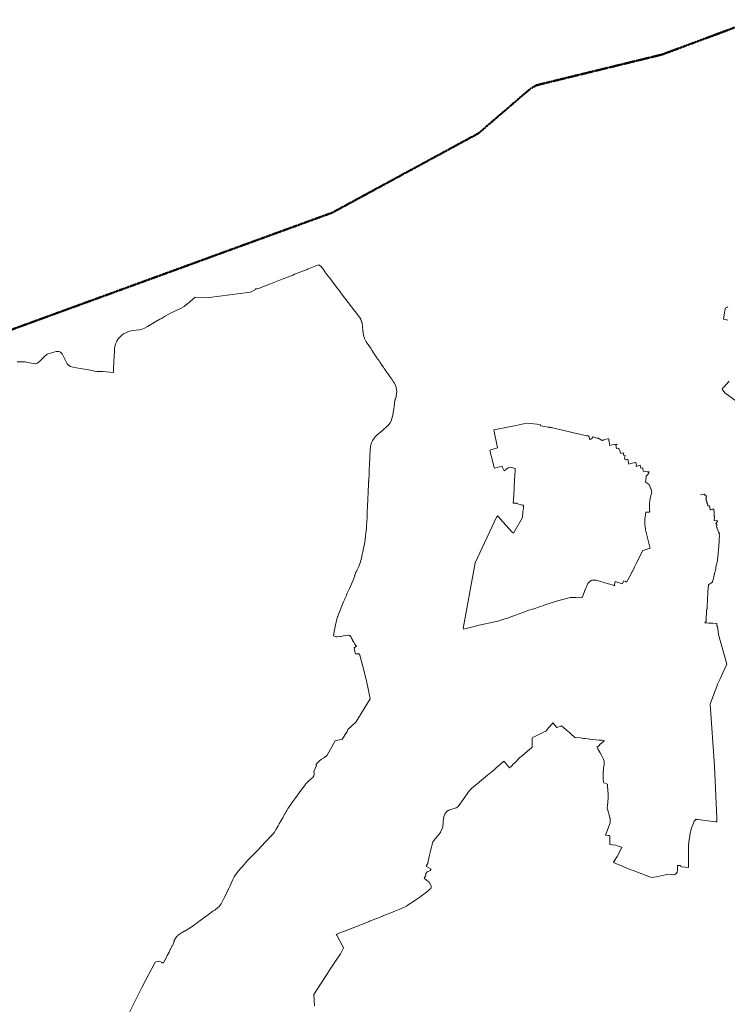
# Model space of a CAD drawing. Extents: x 5459987 to 5506369, y 5959610 to 5991660.
# Tile 48 of 51: x 5474295 to 5484932, y 5974402 to 5989198. Entities that reach past the tile are written whole.
import ezdxf

# ---------------------------------------------------------------- set-up
doc = ezdxf.new("R2010")
doc.units = 0
doc.linetypes.add('DWUKROPK4-3', pattern=[3.48, 2, -0.46, 0.05, -0.46, 0.05, -0.46])
doc.layers.get('0').update_dxf_attribs({"linetype": 'CONTINUOUS'})
for name, color, linetype, lineweight in [('GEPPGD', 7, 'CONTINUOUS', 18), ('GEPPGW', 7, 'CONTINUOUS', 18), ('GESJPO', 7, 'CONTINUOUS', 50), ('GESOZN', 7, 'CONTINUOUS', 18)]:
    doc.layers.add(name, color=color, linetype=linetype, lineweight=lineweight)

# ---------------------------------------------------------------- blocks, each defined once
blk = doc.blocks.new('GEPPGW1_1')
at = {"color": 0}
blk.add_lwpolyline([(0, 0.25), (0.077254, 0.237764), (0.146946, 0.202254), (0.202254, 0.146946), (0.237764, 0.077254), (0.25, 0), (0.237764, -0.077254), (0.202254, -0.146946), (0.146946, -0.202254), (0.077254, -0.237764), (0, -0.25), (-0.077254, -0.237764), (-0.146946, -0.202254), (-0.202254, -0.146946), (-0.237764, -0.077254), (-0.25, 0), (-0.237764, 0.077254), (-0.202254, 0.146946), (-0.146946, 0.202254), (-0.077254, 0.237764)], close=True, dxfattribs=at)
blk = doc.blocks.new('GEPPGD1_1')
at = {"color": 0}
blk.add_lwpolyline([(0, 0.25), (0.077254, 0.237764), (0.146946, 0.202254), (0.202254, 0.146946), (0.237764, 0.077254), (0.25, 0), (0.237764, -0.077254), (0.202254, -0.146946), (0.146946, -0.202254), (0.077254, -0.237764), (0, -0.25), (-0.077254, -0.237764), (-0.146946, -0.202254), (-0.202254, -0.146946), (-0.237764, -0.077254), (-0.25, 0), (-0.237764, 0.077254), (-0.202254, 0.146946), (-0.146946, 0.202254), (-0.077254, 0.237764)], close=True, dxfattribs=at)

msp = doc.modelspace()

# ---------------------------------------------------------------- linework, layer by layer
at = {"layer": 'GESJPO', "color": 252, "linetype": 'DWUKROPK4-3', "lineweight": 50, "elevation": 10}
msp.add_lwpolyline([(5485361, 5989198), (5483948, 5988673), (5482060, 5988212), (5482051, 5988206), (5481977, 5988163), (5481969, 5988158), (5481191, 5987490), (5478992, 5986297), (5477118, 5985614), (5473509, 5984298)], dxfattribs=at)
at = {"layer": 'GESOZN', "color": 252, "linetype": 'Continuous', "lineweight": 18, "elevation": 10}
for points in [[(5485361, 5989198), (5483948, 5988673), (5482060, 5988212), (5482051, 5988206), (5481977, 5988163), (5481969, 5988158), (5481191, 5987490), (5478992, 5986297), (5477118, 5985614), (5473509, 5984298)], [(5474259, 5984055), (5474372, 5984057), (5474444, 5984042), (5474533, 5984026), (5474563, 5984034), (5474603, 5984070), (5474666, 5984138), (5474709, 5984170), (5474771, 5984193), (5474845, 5984213), (5474865, 5984213), (5474887, 5984211), (5474910, 5984201), (5474919, 5984191), (5474926, 5984185), (5474933, 5984176), (5475009, 5984027), (5475032, 5984000), (5475060, 5983984), (5475093, 5983978), (5475203, 5983958), (5475303, 5983939), (5475449, 5983912), (5475544, 5983913), (5475703, 5983894), (5475707, 5983957), (5475717, 5984146), (5475719, 5984201), (5475720, 5984220), (5475722, 5984258), (5475730, 5984308), (5475744, 5984349), (5475753, 5984366), (5475770, 5984393), (5475776, 5984400), (5475799, 5984426), (5475833, 5984459), (5475857, 5984475), (5475909, 5984503), (5475947, 5984516), (5476003, 5984525), (5476091, 5984536), (5476121, 5984544), (5476121, 5984544), (5476169, 5984562), (5476217, 5984588), (5476265, 5984618), (5476343, 5984662), (5476403, 5984697), (5476407, 5984700), (5476426, 5984710), (5476474, 5984738), (5476516, 5984762), (5476562, 5984787), (5476713, 5984856), (5476767, 5984890), (5476810, 5984922), (5476811, 5984923), (5476931, 5985027), (5477144, 5985023), (5477763, 5985101), (5477836, 5985138), (5477839, 5985154), (5477867, 5985153), (5477887, 5985158), (5478063, 5985227), (5478242, 5985298), (5478270, 5985309), (5478402, 5985361), (5478428, 5985372), (5478615, 5985446), (5478619, 5985447), (5478639, 5985455), (5478789, 5985515), (5478825, 5985487), (5478876, 5985422), (5478873, 5985420), (5478881, 5985409), (5478911, 5985370), (5478975, 5985287), (5478981, 5985279), (5479078, 5985152), (5479081, 5985148), (5479102, 5985121), (5479133, 5985080), (5479334, 5984818), (5479341, 5984809), (5479385, 5984751), (5479399, 5984732), (5479401, 5984729), (5479425, 5984696), (5479434, 5984655), (5479444, 5984645), (5479452, 5984525), (5479462, 5984458), (5479478, 5984407), (5479483, 5984396), (5479504, 5984358), (5479543, 5984300), (5479577, 5984250), (5479589, 5984231), (5479602, 5984213), (5479605, 5984208), (5479615, 5984193), (5479626, 5984177), (5479636, 5984162), (5479645, 5984148), (5479655, 5984133), (5479666, 5984117), (5479679, 5984097), (5479683, 5984092), (5479697, 5984072), (5479711, 5984052), (5479719, 5984040), (5479721, 5984037), (5479736, 5984014), (5479744, 5984002), (5479762, 5983975), (5479774, 5983957), (5479778, 5983952), (5479788, 5983936), (5479800, 5983919), (5479805, 5983911), (5479842, 5983859), (5479845, 5983855), (5479858, 5983837), (5479868, 5983821), (5479897, 5983780), (5479908, 5983763), (5479910, 5983761), (5479913, 5983755), (5479927, 5983734), (5479945, 5983701), (5479956, 5983676), (5479961, 5983638), (5479964, 5983622), (5479955, 5983536), (5479954, 5983528), (5479943, 5983499), (5479939, 5983494), (5479937, 5983485), (5479935, 5983478), (5479934, 5983475), (5479931, 5983443), (5479929, 5983418), (5479924, 5983385), (5479922, 5983378), (5479918, 5983352), (5479913, 5983323), (5479912, 5983313), (5479909, 5983299), (5479908, 5983289), (5479899, 5983237), (5479898, 5983232), (5479896, 5983227), (5479891, 5983206), (5479884, 5983180), (5479883, 5983174), (5479864, 5983138), (5479827, 5983097), (5479825, 5983094), (5479792, 5983065), (5479781, 5983055), (5479766, 5983042), (5479748, 5983027), (5479664, 5982953), (5479656, 5982946), (5479636, 5982924), (5479629, 5982916), (5479617, 5982898), (5479611, 5982890), (5479604, 5982880), (5479599, 5982872), (5479594, 5982859), (5479585, 5982837), (5479570, 5982787), (5479568, 5982769), (5479564, 5982744), (5479564, 5982738), (5479553, 5982509), (5479553, 5982505), (5479550, 5982445), (5479548, 5982393), (5479542, 5982262), (5479539, 5982258), (5479538, 5982193), (5479538, 5982188), (5479535, 5982135), (5479535, 5982134), (5479534, 5982111), (5479529, 5981981), (5479528, 5981976), (5479528, 5981963), (5479525, 5981916), (5479525, 5981906), (5479524, 5981889), (5479520, 5981806), (5479516, 5981717), (5479513, 5981655), (5479510, 5981597), (5479506, 5981556), (5479498, 5981481), (5479494, 5981440), (5479488, 5981377), (5479478, 5981323), (5479469, 5981279), (5479459, 5981233), (5479456, 5981218), (5479452, 5981200), (5479445, 5981163), (5479433, 5981108), (5479423, 5981070), (5479420, 5981057), (5479419, 5981052), (5479394, 5980982), (5479391, 5980983), (5479376, 5980949), (5479369, 5980933), (5479368, 5980931), (5479358, 5980906), (5479350, 5980895), (5479340, 5980868), (5479329, 5980843), (5479334, 5980841), (5479306, 5980777), (5479252, 5980653), (5479234, 5980611), (5479220, 5980578), (5479208, 5980550), (5479207, 5980547), (5479193, 5980516), (5479179, 5980484), (5479178, 5980481), (5479163, 5980449), (5479152, 5980423), (5479142, 5980399), (5479129, 5980365), (5479127, 5980362), (5479111, 5980324), (5479108, 5980311), (5479106, 5980308), (5479089, 5980265), (5479076, 5980229), (5479073, 5980224), (5479057, 5980168), (5479021, 5980006), (5479020, 5980002), (5479010, 5979940), (5479039, 5979927), (5479045, 5979926), (5479054, 5979923), (5479062, 5979924), (5479107, 5979928), (5479119, 5979930), (5479149, 5979935), (5479160, 5979937), (5479186, 5979943), (5479223, 5979949), (5479235, 5979947), (5479250, 5979944), (5479258, 5979942), (5479269, 5979931), (5479276, 5979921), (5479284, 5979909), (5479285, 5979905), (5479286, 5979901), (5479287, 5979898), (5479293, 5979886), (5479302, 5979867), (5479304, 5979864), (5479313, 5979847), (5479316, 5979842), (5479326, 5979824), (5479330, 5979820), (5479331, 5979818), (5479331, 5979814), (5479336, 5979810), (5479344, 5979799), (5479351, 5979788), (5479356, 5979782), (5479322, 5979760), (5479332, 5979710), (5479335, 5979694), (5479343, 5979676), (5479350, 5979670), (5479359, 5979669), (5479381, 5979670), (5479392, 5979673), (5479393, 5979668), (5479406, 5979651), (5479408, 5979647), (5479434, 5979554), (5479454, 5979477), (5479471, 5979404), (5479483, 5979356), (5479501, 5979282), (5479527, 5979168), (5479549, 5979070), (5479563, 5978992), (5479348, 5978644), (5479226, 5978534), (5479219, 5978501), (5479145, 5978387), (5479035, 5978363), (5478919, 5978146), (5478876, 5978110), (5478833, 5978086), (5478825, 5978079), (5478804, 5978059), (5478752, 5978013), (5478754, 5977995), (5478757, 5977992), (5478738, 5977948), (5478737, 5977946), (5478716, 5977899), (5478721, 5977875), (5478720, 5977862), (5478718, 5977835), (5478708, 5977820), (5478700, 5977813), (5478654, 5977770), (5478646, 5977763), (5478600, 5977721), (5478597, 5977718), (5478589, 5977706), (5478523, 5977615), (5478445, 5977509), (5478386, 5977428), (5478359, 5977391), (5478326, 5977344), (5478311, 5977317), (5478301, 5977299), (5478285, 5977270), (5478282, 5977265), (5478250, 5977207), (5478249, 5977205), (5478217, 5977149), (5478211, 5977138), (5478196, 5977112), (5478182, 5977086), (5478167, 5977060), (5478152, 5977033), (5478132, 5976998), (5478127, 5976988), (5478110, 5976970), (5478092, 5976951), (5478085, 5976944), (5478073, 5976931), (5478070, 5976929), (5478019, 5976875), (5477984, 5976837), (5477878, 5976725), (5477747, 5976586), (5477739, 5976585), (5477714, 5976556), (5477694, 5976531), (5477668, 5976501), (5477641, 5976468), (5477621, 5976446), (5477559, 5976378), (5477557, 5976374), (5477537, 5976347), (5477519, 5976318), (5477498, 5976276), (5477452, 5976174), (5477433, 5976134), (5477430, 5976127), (5477388, 5976035), (5477366, 5975992), (5477324, 5975912), (5477294, 5975872), (5477271, 5975850), (5477234, 5975822), (5477229, 5975819), (5477200, 5975801), (5477132, 5975750), (5477024, 5975670), (5477018, 5975666), (5477010, 5975660), (5476945, 5975614), (5476930, 5975604), (5476908, 5975588), (5476872, 5975563), (5476859, 5975554), (5476857, 5975553), (5476833, 5975536), (5476795, 5975510), (5476787, 5975504), (5476778, 5975505), (5476739, 5975481), (5476716, 5975469), (5476708, 5975462), (5476693, 5975452), (5476683, 5975447), (5476677, 5975442), (5476668, 5975434), (5476664, 5975427), (5476654, 5975417), (5476632, 5975387), (5476627, 5975377), (5476614, 5975353), (5476617, 5975346), (5476596, 5975293), (5476589, 5975285), (5476578, 5975262), (5476567, 5975240), (5476565, 5975235), (5476559, 5975224), (5476540, 5975186), (5476529, 5975163), (5476522, 5975151), (5476514, 5975136), (5476503, 5975115), (5476496, 5975101), (5476456, 5975025), (5476437, 5975027), (5476433, 5975029), (5476395, 5975051), (5476330, 5975037), (5476138, 5974665), (5475877, 5974143)], [(5484941, 5984685), (5484881, 5984700), (5484875, 5984700), (5484889, 5984794), (5484890, 5984797), (5484897, 5984827), (5484900, 5984854), (5484901, 5984862), (5484923, 5984873), (5484941, 5984881)], [(5485210, 5983359), (5484893, 5983590), (5484869, 5983625), (5484868, 5983628), (5484865, 5983631), (5484862, 5983635), (5484857, 5983645), (5484865, 5983662), (5484869, 5983675), (5484878, 5983675), (5484961, 5983768)], [(5478729, 5974380), (5478719, 5974550), (5478880, 5974804), (5478901, 5974836), (5478920, 5974865), (5478936, 5974891), (5478943, 5974901), (5479054, 5975066), (5479118, 5975161), (5479124, 5975170), (5479163, 5975249), (5479164, 5975253), (5479167, 5975258), (5479158, 5975261), (5479061, 5975439), (5479053, 5975453), (5479081, 5975464), (5479120, 5975480), (5479180, 5975503), (5479293, 5975548), (5479358, 5975573), (5479549, 5975649), (5479553, 5975650), (5479752, 5975728), (5479756, 5975730), (5479847, 5975766), (5479851, 5975768), (5479934, 5975802), (5480009, 5975832), (5480116, 5975878), (5480114, 5975881), (5480150, 5975906), (5480152, 5975907), (5480213, 5975948), (5480264, 5975984), (5480308, 5976014), (5480333, 5976032), (5480368, 5976058), (5480410, 5976090), (5480422, 5976099), (5480441, 5976115), (5480458, 5976131), (5480473, 5976144), (5480481, 5976156), (5480481, 5976163), (5480481, 5976171), (5480478, 5976185), (5480463, 5976213), (5480462, 5976216), (5480449, 5976236), (5480443, 5976241), (5480417, 5976264), (5480415, 5976266), (5480411, 5976270), (5480376, 5976300), (5480392, 5976325), (5480394, 5976330), (5480399, 5976351), (5480402, 5976370), (5480419, 5976391), (5480435, 5976400), (5480454, 5976408), (5480464, 5976411), (5480474, 5976426), (5480478, 5976432), (5480409, 5976474), (5480410, 5976489), (5480428, 5976518), (5480431, 5976530), (5480439, 5976573), (5480448, 5976622), (5480463, 5976684), (5480464, 5976687), (5480471, 5976711), (5480485, 5976766), (5480505, 5976844), (5480519, 5976860), (5480522, 5976864), (5480620, 5976985), (5480623, 5976990), (5480654, 5977066), (5480659, 5977138), (5480659, 5977148), (5480670, 5977219), (5480672, 5977224), (5480688, 5977262), (5480691, 5977265), (5480693, 5977268), (5480722, 5977303), (5480747, 5977319), (5480762, 5977327), (5480855, 5977355), (5480884, 5977374), (5480961, 5977478), (5480963, 5977481), (5481059, 5977616), (5481079, 5977634), (5481076, 5977636), (5481128, 5977679), (5481167, 5977712), (5481206, 5977744), (5481325, 5977845), (5481376, 5977886), (5481420, 5977923), (5481462, 5977959), (5481524, 5978013), (5481573, 5978055), (5481581, 5978047), (5481659, 5977956), (5481688, 5977980), (5481704, 5977995), (5481704, 5978006), (5481712, 5978012), (5481743, 5978038), (5481774, 5978065), (5481776, 5978078), (5481815, 5978110), (5481854, 5978143), (5482001, 5978265), (5482000, 5978290), (5482000, 5978314), (5481999, 5978338), (5481998, 5978350), (5481998, 5978404), (5482003, 5978410), (5482041, 5978429), (5482077, 5978446), (5482117, 5978465), (5482138, 5978475), (5482180, 5978495), (5482207, 5978509), (5482209, 5978511), (5482229, 5978535), (5482249, 5978560), (5482299, 5978619), (5482309, 5978632), (5482311, 5978630), (5482371, 5978562), (5482436, 5978581), (5482440, 5978585), (5482542, 5978503), (5482555, 5978493), (5482573, 5978474), (5482601, 5978448), (5482618, 5978432), (5482631, 5978420), (5482641, 5978413), (5482648, 5978413), (5482720, 5978405), (5482756, 5978401), (5482770, 5978397), (5482793, 5978396), (5482839, 5978390), (5482878, 5978384), (5482956, 5978375), (5483002, 5978370), (5483044, 5978374), (5483075, 5978365), (5483081, 5978361), (5483041, 5978324), (5483023, 5978311), (5483022, 5978309), (5482999, 5978284), (5482980, 5978272), (5482970, 5978269), (5482985, 5978242), (5482986, 5978240), (5483020, 5978180), (5483045, 5978135), (5483071, 5978088), (5483070, 5978082), (5483082, 5978055), (5483079, 5977999), (5483073, 5977957), (5483069, 5977907), (5483068, 5977904), (5483066, 5977853), (5483067, 5977838), (5483068, 5977792), (5483068, 5977783), (5483071, 5977741), (5483076, 5977732), (5483129, 5977710), (5483129, 5977700), (5483130, 5977673), (5483141, 5977558), (5483141, 5977501), (5483129, 5977390), (5483125, 5977351), (5483141, 5977303), (5483139, 5977301), (5483156, 5977249), (5483163, 5977226), (5483166, 5977201), (5483169, 5977202), (5483169, 5977198), (5483169, 5977196), (5483171, 5977133), (5483171, 5977129), (5483101, 5976946), (5483141, 5976939), (5483161, 5976937), (5483167, 5976925), (5483167, 5976893), (5483167, 5976887), (5483167, 5976884), (5483168, 5976823), (5483164, 5976805), (5483202, 5976798), (5483202, 5976800), (5483258, 5976792), (5483282, 5976785), (5483340, 5976766), (5483343, 5976764), (5483351, 5976761), (5483348, 5976757), (5483274, 5976623), (5483222, 5976537), (5483221, 5976534), (5483484, 5976425), (5483515, 5976415), (5483778, 5976312), (5483800, 5976309), (5483824, 5976311), (5483869, 5976320), (5484003, 5976348), (5484021, 5976353), (5484037, 5976356), (5484099, 5976352), (5484114, 5976350), (5484128, 5976351), (5484139, 5976353), (5484153, 5976359), (5484162, 5976367), (5484169, 5976375), (5484177, 5976388), (5484182, 5976408), (5484183, 5976488), (5484193, 5976488), (5484229, 5976489), (5484235, 5976471), (5484246, 5976469), (5484348, 5976457), (5484349, 5976516), (5484350, 5976553), (5484350, 5976590), (5484350, 5976593), (5484350, 5976657), (5484351, 5976703), (5484351, 5976724), (5484351, 5976728), (5484350, 5976735), (5484351, 5976764), (5484351, 5976791), (5484351, 5976794), (5484352, 5976829), (5484355, 5976850), (5484362, 5976900), (5484373, 5976973), (5484378, 5976991), (5484384, 5977011), (5484390, 5977034), (5484391, 5977037), (5484414, 5977098), (5484424, 5977125), (5484435, 5977152), (5484463, 5977185), (5484473, 5977180), (5484491, 5977178), (5484754, 5977144), (5484775, 5977142), (5484773, 5977197), (5484738, 5977982), (5484676, 5978912), (5484742, 5979101), (5484773, 5979179), (5484783, 5979212), (5484824, 5979293), (5484864, 5979382), (5484925, 5979516), (5484801, 5979961), (5484786, 5980085), (5484774, 5980084), (5484775, 5980124), (5484715, 5980128), (5484656, 5980131), (5484621, 5980133), (5484597, 5980135), (5484592, 5980135), (5484597, 5980140), (5484613, 5980162), (5484618, 5980335), (5484628, 5980340), (5484628, 5980349), (5484630, 5980386), (5484635, 5980477), (5484641, 5980593), (5484647, 5980701), (5484644, 5980706), (5484654, 5980712), (5484682, 5980729), (5484685, 5980731), (5484709, 5980745), (5484715, 5980771), (5484728, 5980823), (5484736, 5980859), (5484738, 5980865), (5484746, 5980901), (5484752, 5980923), (5484760, 5980957), (5484759, 5980977), (5484770, 5981007), (5484773, 5981025), (5484774, 5981031), (5484778, 5981053), (5484786, 5981078), (5484786, 5981081), (5484786, 5981098), (5484787, 5981110), (5484794, 5981184), (5484795, 5981189), (5484795, 5981194), (5484798, 5981225), (5484802, 5981233), (5484811, 5981355), (5484809, 5981355), (5484810, 5981368), (5484810, 5981375), (5484812, 5981401), (5484812, 5981405), (5484812, 5981413), (5484812, 5981414), (5484813, 5981421), (5484815, 5981432), (5484810, 5981472), (5484816, 5981473), (5484814, 5981478), (5484807, 5981492), (5484802, 5981504), (5484781, 5981553), (5484779, 5981560), (5484775, 5981569), (5484768, 5981586), (5484770, 5981591), (5484772, 5981595), (5484773, 5981596), (5484774, 5981598), (5484773, 5981603), (5484773, 5981608), (5484772, 5981612), (5484774, 5981615), (5484767, 5981618), (5484759, 5981623), (5484757, 5981625), (5484763, 5981631), (5484766, 5981634), (5484785, 5981663), (5484786, 5981665), (5484736, 5981670), (5484739, 5981726), (5484733, 5981730), (5484735, 5981737), (5484733, 5981760), (5484732, 5981777), (5484734, 5981778), (5484736, 5981780), (5484735, 5981788), (5484732, 5981809), (5484731, 5981821), (5484730, 5981828), (5484728, 5981846), (5484727, 5981847), (5484726, 5981846), (5484714, 5981843), (5484703, 5981840), (5484699, 5981839), (5484686, 5981835), (5484681, 5981834), (5484680, 5981834), (5484677, 5981833), (5484676, 5981832), (5484673, 5981854), (5484670, 5981854), (5484668, 5981870), (5484665, 5981892), (5484664, 5981894), (5484657, 5981893), (5484652, 5981892), (5484645, 5981890), (5484637, 5981905), (5484636, 5981909), (5484632, 5981924), (5484631, 5981929), (5484627, 5981940), (5484626, 5981943), (5484626, 5981945), (5484624, 5981948), (5484623, 5981951), (5484622, 5981954), (5484622, 5981955), (5484622, 5981958), (5484616, 5981974), (5484611, 5981987), (5484614, 5981989), (5484612, 5981991), (5484619, 5981996), (5484619, 5981997), (5484614, 5982004), (5484613, 5982005), (5484609, 5982011), (5484616, 5982016), (5484612, 5982034), (5484617, 5982035), (5484615, 5982051), (5484593, 5982051), (5484586, 5982068), (5484554, 5982065), (5484529, 5982060)]]:
    msp.add_lwpolyline(points, dxfattribs=at)
msp.add_lwpolyline([(5481480, 5981741), (5481491, 5981729), (5481497, 5981722), (5481520, 5981697), (5481694, 5981503), (5481720, 5981482), (5481852, 5981716), (5481858, 5981805), (5481866, 5981865), (5481868, 5981903), (5481850, 5981903), (5481769, 5981928), (5481765, 5981931), (5481714, 5981934), (5481722, 5982046), (5481734, 5982291), (5481734, 5982296), (5481736, 5982335), (5481743, 5982442), (5481744, 5982448), (5481744, 5982453), (5481690, 5982469), (5481663, 5982474), (5481654, 5982471), (5481639, 5982464), (5481636, 5982462), (5481604, 5982441), (5481601, 5982439), (5481577, 5982420), (5481572, 5982430), (5481554, 5982467), (5481548, 5982491), (5481430, 5982461), (5481424, 5982485), (5481418, 5982509), (5481412, 5982533), (5481404, 5982563), (5481398, 5982587), (5481391, 5982612), (5481385, 5982636), (5481379, 5982661), (5481373, 5982684), (5481367, 5982708), (5481361, 5982729), (5481478, 5982764), (5481420, 5983036), (5481758, 5983100), (5481804, 5983110), (5481850, 5983120), (5481868, 5983124), (5481914, 5983134), (5481976, 5983128), (5482120, 5983115), (5482122, 5983105), (5482124, 5983096), (5482159, 5983090), (5482187, 5983085), (5482232, 5983077), (5482257, 5983073), (5482262, 5983072), (5482283, 5983068), (5482815, 5982944), (5482849, 5982944), (5482859, 5982901), (5482872, 5982891), (5482888, 5982897), (5482915, 5982928), (5482978, 5982911), (5482981, 5982910), (5482989, 5982908), (5483040, 5982879), (5483052, 5982876), (5483058, 5982877), (5483076, 5982881), (5483078, 5982883), (5483083, 5982885), (5483090, 5982887), (5483116, 5982895), (5483148, 5982904), (5483154, 5982885), (5483151, 5982878), (5483166, 5982799), (5483203, 5982807), (5483238, 5982814), (5483271, 5982821), (5483276, 5982812), (5483255, 5982807), (5483265, 5982752), (5483301, 5982761), (5483302, 5982756), (5483306, 5982736), (5483313, 5982737), (5483325, 5982689), (5483328, 5982689), (5483330, 5982678), (5483371, 5982688), (5483371, 5982656), (5483398, 5982649), (5483394, 5982630), (5483389, 5982611), (5483396, 5982585), (5483400, 5982586), (5483415, 5982590), (5483435, 5982595), (5483441, 5982571), (5483449, 5982532), (5483452, 5982520), (5483453, 5982520), (5483478, 5982527), (5483504, 5982533), (5483530, 5982539), (5483551, 5982545), (5483557, 5982541), (5483566, 5982507), (5483562, 5982501), (5483561, 5982486), (5483591, 5982493), (5483613, 5982499), (5483624, 5982502), (5483634, 5982460), (5483664, 5982463), (5483667, 5982412), (5483729, 5982403), (5483752, 5982404), (5483758, 5982405), (5483750, 5982390), (5483741, 5982375), (5483735, 5982363), (5483713, 5982338), (5483714, 5982328), (5483713, 5982324), (5483702, 5982249), (5483712, 5982243), (5483756, 5982213), (5483758, 5982211), (5483759, 5982207), (5483774, 5982172), (5483779, 5982156), (5483780, 5982152), (5483795, 5982097), (5483789, 5982064), (5483784, 5982041), (5483778, 5982019), (5483777, 5982016), (5483768, 5981984), (5483764, 5981914), (5483764, 5981910), (5483763, 5981835), (5483765, 5981807), (5483758, 5981799), (5483706, 5981797), (5483697, 5981724), (5483694, 5981696), (5483690, 5981639), (5483691, 5981634), (5483693, 5981602), (5483702, 5981550), (5483701, 5981534), (5483767, 5981270), (5483771, 5981258), (5483667, 5981222), (5483662, 5981220), (5483639, 5981175), (5483585, 5981072), (5483561, 5981024), (5483533, 5980968), (5483537, 5980968), (5483508, 5980912), (5483504, 5980906), (5483475, 5980851), (5483438, 5980780), (5483418, 5980744), (5483404, 5980754), (5483378, 5980764), (5483350, 5980720), (5483244, 5980757), (5483237, 5980710), (5483239, 5980693), (5483199, 5980706), (5483164, 5980716), (5483126, 5980726), (5482959, 5980775), (5482905, 5980774), (5482896, 5980774), (5482886, 5980773), (5482864, 5980754), (5482837, 5980728), (5482818, 5980690), (5482814, 5980679), (5482803, 5980651), (5482793, 5980629), (5482792, 5980625), (5482790, 5980620), (5482773, 5980577), (5482771, 5980573), (5482764, 5980551), (5482754, 5980524), (5482751, 5980519), (5482731, 5980512), (5482660, 5980515), (5482568, 5980513), (5482555, 5980511), (5482421, 5980475), (5482363, 5980460), (5482256, 5980426), (5482196, 5980405), (5482111, 5980375), (5482025, 5980347), (5481951, 5980323), (5481858, 5980290), (5481804, 5980271), (5481748, 5980251), (5481706, 5980236), (5481703, 5980235), (5481642, 5980212), (5481613, 5980202), (5481586, 5980194), (5481466, 5980155), (5481437, 5980149), (5481203, 5980099), (5481145, 5980084), (5480964, 5980038), (5480961, 5980050), (5481141, 5981038), (5481462, 5981723), (5481476, 5981737)], close=True, dxfattribs=at)

# ---------------------------------------------------------------- block references
at = {"layer": 'GEPPGD', "color": 252, "linetype": 'Continuous', "lineweight": 18}
for p in [(5484923, 5984873, 10), (5484529, 5982060, 10), (5479306, 5980777, 10), (5479252, 5980653, 10), (5479287, 5979898, 10), (5479293, 5979886, 10), (5479304, 5979864, 10), (5479313, 5979847, 10), (5479316, 5979842, 10)]:
    msp.add_blockref('GEPPGD1_1', p, dxfattribs=at)
at = {"layer": 'GEPPGW', "color": 252, "linetype": 'Continuous', "lineweight": 18}
for p in [(5483948, 5988673, 10), (5482051, 5988206, 10), (5482060, 5988212, 10), (5481969, 5988158, 10), (5481977, 5988163, 10), (5481191, 5987490, 10), (5478992, 5986297, 10), (5477118, 5985614, 10)]:
    msp.add_blockref('GEPPGW1_1', p, dxfattribs=at)

doc.saveas('drawing.dxf')
